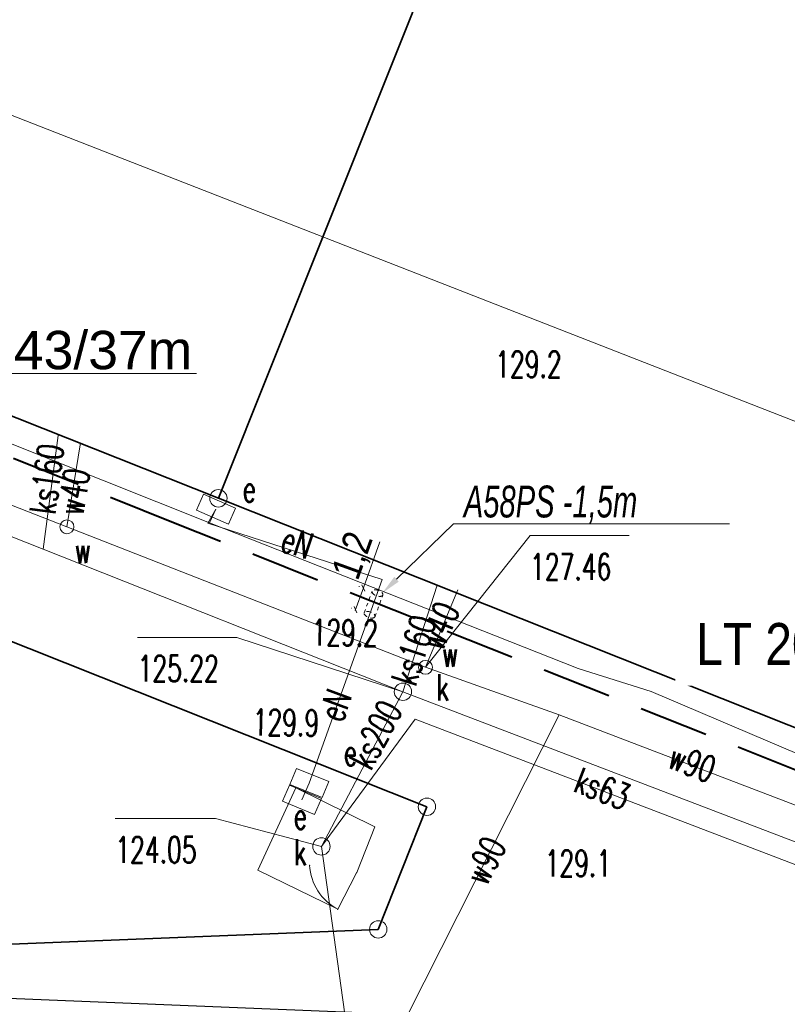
# Model space of a CAD drawing. Header units: metres. Extents: x 0 to 6497944, y 0 to 5963356.
# Tile 57 of 197: x 6496825 to 6496847, y 5963129 to 5963158. Entities that reach past the tile are written whole.
import ezdxf
from ezdxf import colors
from ezdxf.entities.mleader import LeaderData, LeaderLine
from ezdxf.math import Vec2, Vec3

# ---------------------------------------------------------------- set-up
doc = ezdxf.new("R2010")
doc.units = ezdxf.units.M
doc.header["$MEASUREMENT"] = 0
for name, pattern in [('DASHED', [19.05, 12.7, -6.35]), ('HIDDEN', [0.375, 0.25, -0.125]), ('L_0_04', [1.5, 1, -0.5])]:
    doc.linetypes.add(name, pattern=pattern)
doc.layers.get('0').update_dxf_attribs({"color": 8, "linetype": 'CONTINUOUS', "lineweight": 13})
doc.layers.get('DEFPOINTS').update_dxf_attribs({"linetype": 'CONTINUOUS', "lineweight": 0, "true_color": 0xffffff})
for name, color, linetype, lineweight in [('217_GRANICA_KONTURU_KLASYFIKCYJNEGO', 8, 'CONTINUOUS', 13), ('218_GRANICA_UzYTKU', 8, 'CONTINUOUS', 13), ('219_LINIA_GRANICY', 3, 'CONTINUOUS', 35), ('E_proj_opisy_ośw', 1, 'CONTINUOUS', 13), ('E_proj_opisy_ośw.', 7, 'CONTINUOUS', 13), ('E_proj_osłona r. dz._obw. 200', 204, 'L_0_04', 20), ('E_proj_osłona r. dz._opis_obw. 100', 204, 'CONTINUOUS', 9), ('E_proj_ośw_linia_obw. 200', 1, 'L_0_04', 40), ('FURTKA__LINIA_', 8, 'CONTINUOUS', 13), ('furtka__linia____symbol', 8, 'CONTINUOUS', 13), ('JEZDNIA__POWIERZCHNIA_', 8, 'CONTINUOUS', 25), ('OGRODZENIE_TRWAlE__LINIA_', 8, 'CONTINUOUS', 13), ('PRZEWoD_ELEKTROENERGETYCZNY__LINIA_', 1, 'CONTINUOUS', 13), ('PRZEWoD_ELEKTROENERGETYCZNY__LINIA__ATR1', 1, 'CONTINUOUS', 13), ('PRZEWoD_KANALIZACYJNY__LINIA_', 36, 'CONTINUOUS', 13), ('PRZEWoD_KANALIZACYJNY__LINIA__ATR1', 36, 'CONTINUOUS', 13), ('PRZEWoD_WODOCIaGOWY__LINIA_', 5, 'CONTINUOUS', 13), ('PRZEWoD_WODOCIaGOWY__LINIA__ATR1', 5, 'CONTINUOUS', 13), ('PUNKT_O_OKREsLONEJ_WYSOKOsCI__SIEc_KANALIZACYJNA__ATR2', 36, 'CONTINUOUS', 13), ('PUNKT_O_OKREsLONEJ_WYSOKOsCI__SIEc_KANALIZACYJNA__ATR3', 36, 'CONTINUOUS', 13), ('PUNKT_O_OKREsLONEJ_WYSOKOsCI__SIEc_WODOCIaGOWA__ATR2', 5, 'CONTINUOUS', 13), ('PUNKT_O_OKREsLONEJ_WYSOKOsCI__SIEc_WODOCIaGOWA__ATR3', 5, 'CONTINUOUS', 13), ('PUNKT_WYSOKOsCIOWY_NATURALNY_ATR2', 8, 'CONTINUOUS', 13), ('szafa_elektroenergetyczna__punkt_', 1, 'CONTINUOUS', 13), ('SZAFA_ELEKTROENERGETYCZNA__PUNKT__ATR17', 1, 'CONTINUOUS', 13), ('wlaz_okragly___siec_kanalizacyjna__punkt_', 36, 'CONTINUOUS', 13), ('WlAZ_OKRaGlY___SIEC_KANALIZACYJNA__PUNKT__ATR17', 36, 'CONTINUOUS', 13), ('zasuwa___siec_wodociagowa__punkt_', 5, 'CONTINUOUS', 13), ('ZASUWA___SIEC_WODOCIaGOWA__PUNKT__ATR17', 5, 'CONTINUOUS', 13)]:
    doc.layers.add(name, color=color, linetype=linetype, lineweight=lineweight)
doc.layers.add('E_pomocnicza', color=3, linetype='CONTINUOUS', lineweight=13, plot=False)
doc.styles.add('Andy', font='arial.ttf', dxfattribs={"height": 2})
doc.styles.add('Annotative', font='simplex.shx')
doc.styles.add('Narrow', font='ARIALN.TTF', dxfattribs={"height": 2})
doc.styles.get("Standard").update_dxf_attribs({"font": 'simplex.shx'})
doc.dimstyles.new('wymiary', dxfattribs={"dimtxt": 0.65, "dimasz": 0.25, "dimexe": 0.25, "dimexo": 1, "dimgap": 0.1, "dimtad": 1, "dimzin": 1, "dimtxsty": 'Annotative', "dimblk": 'OBLIQUE', "dimcen": 0.0025, "dimdle": 0.05, "dimadec": 0, "dimazin": 0, "dimtfac": 1, "dimtmove": 0, "dimatfit": 3, "dimldrblk": 'NONE', "dimfxl": 1, "dimarcsym": 0})

# ---------------------------------------------------------------- blocks, each defined once
blk = doc.blocks.new('GRT')
at = {"color": 0, "linetype": 'Continuous', "lineweight": 18}
blk.add_circle((0, 0), 0.5, dxfattribs=at)
blk = doc.blocks.new('_Oblique')
at = {"color": 0, "linetype": 'ByBlock', "lineweight": -2}
blk.add_line((-0.5, -0.5), (0.5, 0.5), dxfattribs=at)
blk = doc.blocks.new('*D53')
at = {"layer": 'DEFPOINTS', "color": 0, "transparency": 16777216}
for p in [(0, 0), (1.418, 0.248), (1.111, -0.473)]:
    blk.add_point(p, dxfattribs=at)
at = {"layer": 'E_pomocnicza', "color": 0, "lineweight": -2, "transparency": 16777216}
for p, q in [((0.26, 0.74), (1.418, 0.248)), ((0.391, 0.92), (0.404, 0.951)), ((1.418, 0.248), (3.777, -0.756)), ((1.503, 0.447), (1.516, 0.478))]:
    blk.add_line(p, q, dxfattribs=at)
at = {"layer": 'E_pomocnicza', "color": 0, "lineweight": -2, "transparency": 16777216, "xscale": 0.25, "yscale": 0.25, "zscale": 0.25}
for p, rotation in [((0.306, 0.72), 156.9546656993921), ((1.418, 0.248), 336.9546656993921)]:
    blk.add_blockref('_Oblique', p, dxfattribs=dict(at, rotation=rotation))
at = {"layer": 'E_pomocnicza', "color": 0, "linetype": 'Continuous', "lineweight": 0, "transparency": 16777216, "insert": (3.105, 0.619), "char_height": 2, "attachment_point": 5, "rotation": 336.9547, "style": 'Narrow'}
blk.add_mtext('{\\H0.75x;1,2}', dxfattribs=at)
blk = doc.blocks.new('_None')
blk = doc.blocks.new('*U52')
at = {"linetype": 'HIDDEN', "ltscale": 0.2}
for p, q in [((0.117, 0.276), (1.229, -0.197)), ((-0.117, -0.276), (0.994, -0.749))]:
    blk.add_line(p, q, dxfattribs=at)
at = {"linetype": 'DASHED', "ltscale": 0.02}
for centre in [(0, 0), (1.111, -0.473)]:
    blk.add_ellipse(centre, major_axis=(-0.117, -0.276), ratio=0.5, dxfattribs=at)
at = {"layer": 'E_pomocnicza', "color": 4, "lineweight": 0}
dim = blk.add_aligned_dim(p1=(0, 0), p2=(1.111, -0.473), distance=0.783, text='{\\H0.75x;<>}', dimstyle='wymiary', override={"dimtxt": 1.3, "dimtad": 2, "dimdec": 1, "dimlfac": 1, "dimrnd": 0, "dimtxsty": 'Narrow'}, dxfattribs=at)
dim.commit()
dim.dimension.update_dxf_attribs({"geometry": '*D53', "text_midpoint": (3.105, 0.619)})

msp = doc.modelspace()

# ---------------------------------------------------------------- linework, layer by layer
at = {"layer": '217_GRANICA_KONTURU_KLASYFIKCYJNEGO', "flags": 128}
for points in [[(6496837.09, 5963135.1), (6496809.07, 5963146.24)], [(6496835.69, 5963131.58), (6496837.09, 5963135.1)], [(6496810.04, 5963130.55), (6496835.69, 5963131.58)]]:
    msp.add_lwpolyline(points, dxfattribs=at)
at = {"layer": '218_GRANICA_UzYTKU', "flags": 128}
for points in [[(6496831.1, 5963143.95), (6496842.24, 5963171.81)], [(6496831.1, 5963143.95), (6496802.28, 5963155.39)], [(6496809.07, 5963146.24), (6496837.09, 5963135.1)], [(6496856.17, 5963133.99), (6496831.1, 5963143.95)], [(6496837.09, 5963135.1), (6496835.69, 5963131.58)], [(6496835.69, 5963131.58), (6496810.04, 5963130.55)]]:
    msp.add_lwpolyline(points, dxfattribs=at)
at = {"layer": '219_LINIA_GRANICY', "flags": 128}
for points in [[(6496842.24, 5963171.81), (6496831.1, 5963143.95)], [(6496831.1, 5963143.95), (6496802.28, 5963155.39)], [(6496837.09, 5963135.1), (6496809.07, 5963146.24)], [(6496856.17, 5963133.99), (6496831.1, 5963143.95)], [(6496837.09, 5963135.1), (6496835.69, 5963131.58)], [(6496835.69, 5963131.58), (6496810.04, 5963130.55)]]:
    msp.add_lwpolyline(points, dxfattribs=at)
at = {"layer": 'E_proj_ośw_linia_obw. 200', "ltscale": 2, "transparency": 33554687}
msp.add_lwpolyline([(6496875.791, 5963170.06), (6496870.748, 5963157.225), (6496866.73, 5963147.107, -0.31721), (6496865.807, 5963146.896, -0.421), (6496866.324, 5963146.059), (6496864.305, 5963139.978), (6496862.34, 5963135.811), (6496862.069, 5963135.393), (6496861.209, 5963134.639), (6496860.661, 5963134.293), (6496855.825, 5963132.217, -0.143892), (6496854.278, 5963132.031, -0.368325), (6496853.271, 5963133.05, 0.32925), (6496852.688, 5963134.029), (6496849.408, 5963135.426, -0.401005), (6496849.044, 5963136.673, -0.422569), (6496847.891, 5963136.066), (6496829.855, 5963143.232), (6496815.95, 5963148.814, -0.411885), (6496815.549, 5963149.975, -0.40011), (6496814.428, 5963149.424), (6496800.409, 5963154.998, 0.506236)], format="xyb", dxfattribs=at)
at = {"layer": 'FURTKA__LINIA_', "flags": 128}
msp.add_lwpolyline([(6496834.53, 5963132.16), (6496835.07, 5963133.2)], dxfattribs=at)
at = {"layer": 'furtka__linia____symbol'}
msp.add_arc((6496835.223, 5963133.496), 1.505, 182.7277, 242.5558, dxfattribs=at)
for p in [(6496833.72, 5963133.42), (6496833.96, 5963132.68), (6496834.53, 5963132.16)]:
    msp.add_point(p, dxfattribs=at)
at = {"layer": 'JEZDNIA__POWIERZCHNIA_', "flags": 128}
msp.add_lwpolyline([(6496820.12, 5963129.81), (6496835.64, 5963129.18)], dxfattribs=at)
at = {"layer": 'OGRODZENIE_TRWAlE__LINIA_', "flags": 128}
msp.add_lwpolyline([(6496834.53, 5963132.16), (6496832.23, 5963133.28), (6496833.32, 5963135.64), (6496835.59, 5963134.52), (6496835.08, 5963133.21), (6496835.07, 5963133.2)], dxfattribs=at)
at = {"layer": 'PRZEWoD_ELEKTROENERGETYCZNY__LINIA_', "flags": 128}
for points in [[(6496799.6, 5963155.7), (6496809.24, 5963151.88), (6496820.15, 5963147.5), (6496830.84, 5963143.25), (6496831.03, 5963143.64)], [(6496833.5, 5963135.3), (6496833.71, 5963135.78), (6496835.8, 5963141.62), (6496830.8, 5963143.24), (6496831.03, 5963143.64)], [(6496830.84, 5963143.25), (6496841.43, 5963139.07)], [(6496841.43, 5963139.07), (6496843.53, 5963138.41), (6496855.31, 5963133.39), (6496861.98, 5963136.06), (6496869.77, 5963132.89)]]:
    msp.add_lwpolyline(points, dxfattribs=at)
at = {"layer": 'PRZEWoD_KANALIZACYJNY__LINIA_', "flags": 128}
for points in [[(6496803.88, 5963151.26), (6496826.07, 5963142.49), (6496836.4, 5963138.4), (6496879.66, 5963121.87), (6496903.87, 5963111.98), (6496925.46, 5963103.96)], [(6496826.07, 5963142.49), (6496826.5, 5963145.75)], [(6496873.73, 5963144.71), (6496865.84, 5963126.49), (6496836.75, 5963137.61), (6496834.06, 5963133.96)], [(6496836.4, 5963138.4), (6496837.38, 5963141.46)], [(6496836.4, 5963138.4), (6496834.06, 5963133.96)], [(6496834.06, 5963133.96), (6496834.83, 5963128.46), (6496824.21, 5963127.95), (6496804.36, 5963126.99)]]:
    msp.add_lwpolyline(points, dxfattribs=at)
at = {"layer": 'PRZEWoD_WODOCIaGOWY__LINIA_', "flags": 128}
for points in [[(6496801.56, 5963155.76), (6496803.31, 5963152.98), (6496808.58, 5963150.24), (6496826.75, 5963143.13), (6496837.05, 5963139.1), (6496840.89, 5963137.74), (6496865.42, 5963128.36), (6496865.63, 5963128.31), (6496873.09, 5963145.02)], [(6496826.75, 5963143.13), (6496827.14, 5963145.54)], [(6496837.05, 5963139.1), (6496837.98, 5963141.32)], [(6496804.98, 5963125.96), (6496830.19, 5963126.77), (6496835.55, 5963127.19), (6496840.89, 5963137.74)]]:
    msp.add_lwpolyline(points, dxfattribs=at)
at = {"layer": 'PUNKT_O_OKREsLONEJ_WYSOKOsCI__SIEc_KANALIZACYJNA__ATR2', "flags": 128}
for points in [[(6496836.4, 5963138.4), (6496831.63, 5963139.96), (6496828.78, 5963139.96)], [(6496834.06, 5963133.96), (6496831.02, 5963134.76), (6496828.14, 5963134.76)]]:
    msp.add_lwpolyline(points, dxfattribs=at)
at = {"layer": 'PUNKT_O_OKREsLONEJ_WYSOKOsCI__SIEc_WODOCIaGOWA__ATR2', "flags": 128}
msp.add_lwpolyline([(6496837.05, 5963139.1), (6496840.05, 5963142.88), (6496842.9, 5963142.88)], dxfattribs=at)
at = {"layer": 'szafa_elektroenergetyczna__punkt_', "flags": 128}
for points in [[(6496830.47, 5963143.61), (6496830.67, 5963144.07)], [(6496830.67, 5963144.07), (6496831.59, 5963143.67)], [(6496830.47, 5963143.61), (6496831.39, 5963143.21)], [(6496831.39, 5963143.21), (6496831.59, 5963143.67)], [(6496833.15, 5963135.74), (6496833.34, 5963136.2)], [(6496833.34, 5963136.2), (6496834.27, 5963135.82)], [(6496832.94, 5963135.26), (6496833.14, 5963135.72)], [(6496833.14, 5963135.72), (6496834.06, 5963135.34)], [(6496833.15, 5963135.74), (6496834.08, 5963135.36)], [(6496834.08, 5963135.36), (6496834.27, 5963135.82)], [(6496832.94, 5963135.26), (6496833.86, 5963134.88)], [(6496833.86, 5963134.88), (6496834.06, 5963135.34)]]:
    msp.add_lwpolyline(points, dxfattribs=at)
at = {"layer": 'wlaz_okragly___siec_kanalizacyjna__punkt_'}
for centre in [(6496836.4, 5963138.4), (6496834.06, 5963133.96)]:
    msp.add_circle(centre, 0.25, dxfattribs=at)
at = {"layer": 'zasuwa___siec_wodociagowa__punkt_'}
for centre in [(6496826.75, 5963143.13), (6496837.05, 5963139.1)]:
    msp.add_circle(centre, 0.2, dxfattribs=at)

# ---------------------------------------------------------------- block references
at = {"xscale": 0.5, "yscale": 0.5, "zscale": 0.5}
for p in [(6496831.1, 5963143.95), (6496837.09, 5963135.1), (6496835.69, 5963131.58)]:
    msp.add_blockref('GRT', p, dxfattribs=at)
at = {"layer": 'E_proj_osłona r. dz._obw. 200', "xscale": 0.54864, "yscale": 0.54864, "zscale": 0.54864, "rotation": 93.20070666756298}
msp.add_blockref('*U52', (6496835.442, 5963140.608), dxfattribs=at)

# ---------------------------------------------------------------- texts
at = {"layer": 'PRZEWoD_ELEKTROENERGETYCZNY__LINIA__ATR1', "width": 0.66}
for rotation, p in [(342, (6496832.84, 5963142.46)), (70.3, (6496834.66, 5963137.49))]:
    msp.add_text('eN', height=0.75, rotation=rotation, dxfattribs=at).set_placement(p)
at = {"layer": 'PRZEWoD_KANALIZACYJNY__LINIA__ATR1', "width": 0.66}
for s, rotation, p in [('ks160', 82.5, (6496826.41, 5963143.47)), ('ks160', 72.2, (6496836.76, 5963138.53)), ('ks200', 62.2, (6496835.48, 5963136.11)), ('ks63', 339.1, (6496841.26, 5963135.55))]:
    msp.add_text(s, height=0.75, rotation=rotation, dxfattribs=at).set_placement(p)
at = {"layer": 'PRZEWoD_WODOCIaGOWY__LINIA__ATR1', "width": 0.66}
for s, rotation, p in [('w40', 80.8, (6496827.21, 5963143.43)), ('w40', 67.3, (6496837.54, 5963139.54)), ('w90', 339.1, (6496843.96, 5963136.24)), ('w90', 63.2, (6496838.8, 5963132.8))]:
    msp.add_text(s, height=0.75, rotation=rotation, dxfattribs=at).set_placement(p)
at = {"layer": 'PUNKT_O_OKREsLONEJ_WYSOKOsCI__SIEc_KANALIZACYJNA__ATR3', "width": 0.66}
for s, p in [('125.22', (6496828.78, 5963138.69)), ('124.05', (6496828.14, 5963133.49))]:
    msp.add_text(s, height=0.75, dxfattribs=at).set_placement(p)
at = {"layer": 'PUNKT_O_OKREsLONEJ_WYSOKOsCI__SIEc_WODOCIaGOWA__ATR3', "width": 0.66}
msp.add_text('127.46', height=0.75, dxfattribs=at).set_placement((6496840.05, 5963141.61))
at = {"layer": 'PUNKT_WYSOKOsCIOWY_NATURALNY_ATR2', "width": 0.66}
for s, p in [('129.2', (6496839.05, 5963147.42)), ('129.1', (6496840.47, 5963133.1))]:
    msp.add_text(s, height=0.75, dxfattribs=at).set_placement(p)
for s, p in [('129.2', (6496833.77, 5963139.73)), ('129.9', (6496832.08, 5963137.15))]:
    msp.add_text(s, height=0.75, rotation=359.2, dxfattribs=at).set_placement(p)
at = {"layer": 'SZAFA_ELEKTROENERGETYCZNA__PUNKT__ATR17', "width": 0.66}
msp.add_text('e', height=0.75, rotation=358.9, dxfattribs=at).set_placement((6496831.79, 5963143.85))
for p in [(6496834.7, 5963136.28), (6496833.26, 5963134.46)]:
    msp.add_text('e', height=0.75, dxfattribs=at).set_placement(p)
at = {"layer": 'WlAZ_OKRaGlY___SIEC_KANALIZACYJNA__PUNKT__ATR17', "width": 0.66}
for p in [(6496837.36, 5963138.15), (6496833.27, 5963133.42)]:
    msp.add_text('k', height=0.75, dxfattribs=at).set_placement(p)
at = {"layer": 'ZASUWA___SIEC_WODOCIaGOWA__PUNKT__ATR17', "width": 0.66}
for p in [(6496826.97, 5963142.09), (6496837.52, 5963139.11)]:
    msp.add_text('w', height=0.75, dxfattribs=at).set_placement(p)

# ---------------------------------------------------------------- next in the draw order: leaders
at = {"layer": 'E_proj_opisy_ośw.', "color": 10}
ml = msp.add_multileader_mtext('Standard', dxfattribs=at)
ml.set_content('\\A1;LT 106', color=10, style='Narrow')
ml.set_leader_properties(color=256)
ml.set_arrow_properties(name='NONE')
ml.build(insert=Vec2(0, 0))
ml.multileader.update_dxf_attribs({"leader_type": 0, "has_dogleg": 0, "has_text_frame": 1, "text_left_attachment_type": 3, "dogleg_length": 0.36, "arrow_head_size": 0, "scale": 0.7})
ctx = ml.context
ctx.base_point, ctx.scale, ctx.char_height, ctx.arrow_head_size, ctx.landing_gap_size, ctx.plane_origin = Vec3(6497496.217, 5963133.926), 0.7, 1.2, 0, 0.42, Vec3(6498346.9, 5963029.932)
ctx.left_attachment = 3
notes = []
notes.append((ctx, [(0, (0, 0, 0), (0, 0), (1, 0), 1, [])]))
ctx.mtext.insert, ctx.mtext.line_spacing_factor, ctx.mtext.flow_direction = Vec3(6497496.637, 5963134.541), 0.266667, 5
ctx.mtext.has_bg_fill, ctx.mtext.bg_color, ctx.mtext.bg_scale_factor, ctx.mtext.bg_transparency, ctx.mtext.use_window_bg_color = 1, -1073741824, 1.5, 0, 1
at = {"layer": 'E_proj_osłona r. dz._opis_obw. 100'}
ml = msp.add_multileader_mtext('Standard', dxfattribs=at)
ml.set_content('\\fArial Narrow|b0|i1|c238|p34;\\W0.8;A58PS -1,5m ', color=256, style='Narrow')
ml.set_leader_properties(color=256, linetype='CONTINUOUS', lineweight=-1)
ml.build(insert=Vec2(0, 0))
ml.multileader.update_dxf_attribs({"has_dogleg": 0, "text_left_attachment_type": 6, "text_right_attachment_type": 6, "dogleg_length": 0.274, "arrow_head_size": 0.572})
ctx = ml.context
ctx.base_point, ctx.char_height, ctx.arrow_head_size, ctx.landing_gap_size, ctx.plane_origin = Vec3(6496837.854, 5963143.217), 0.9144, 0.572, 0.3, Vec3(6496869.617, 5963145.034)
ctx.left_attachment, ctx.right_attachment, ctx.text_align_type = 6, 6, 1
notes.append((ctx, [(0, (1, 1, 0), (6496837.579, 5963143.217), (1, 0), 0.274, [(0, [(6496835.807, 5963141.23)], 0, [])])]))
ctx.mtext.insert, ctx.mtext.alignment, ctx.mtext.line_spacing_factor, ctx.mtext.line_spacing_style = Vec3(6496840.639, 5963144.316), 2, 0.9, 2
ctx.mtext.has_bg_fill, ctx.mtext.bg_color, ctx.mtext.bg_scale_factor, ctx.mtext.bg_transparency, ctx.mtext.use_window_bg_color = 1, -1073741824, 1.1, 0, 1
for ctx, leaders in notes:
    for number, flags, end, landing, length, lines in leaders:
        leader = LeaderData()
        leader.index, (leader.has_last_leader_line, leader.has_dogleg_vector, leader.attachment_direction) = number, flags
        leader.last_leader_point, leader.dogleg_vector, leader.dogleg_length = Vec3(end), Vec3(landing), length
        for number, points, colour, breaks in lines:
            line = LeaderLine()
            line.index, line.vertices, line.color, line.breaks = number, Vec3.list(points), colors.encode_raw_color(colour), breaks
            leader.lines.append(line)
        ctx.leaders.append(leader)

# ---------------------------------------------------------------- next in the draw order: leaders
at = {"layer": 'E_proj_opisy_ośw.', "color": 10}
ml = msp.add_multileader_mtext('Standard', dxfattribs=at)
ml.set_content('\\A1;LT 107', color=10, style='Narrow')
ml.set_leader_properties(color=256)
ml.set_arrow_properties(name='NONE')
ml.build(insert=Vec2(0, 0))
ml.multileader.update_dxf_attribs({"leader_type": 0, "has_dogleg": 0, "has_text_frame": 1, "text_left_attachment_type": 3, "dogleg_length": 0.36, "arrow_head_size": 0, "scale": 0.7})
ctx = ml.context
ctx.base_point, ctx.scale, ctx.char_height, ctx.arrow_head_size, ctx.landing_gap_size, ctx.plane_origin = Vec3(6497543.374, 5963150.847), 0.7, 1.2, 0, 0.42, Vec3(6498393.784, 5963047.096)
ctx.left_attachment = 3
notes = []
notes.append((ctx, [(0, (0, 0, 0), (0, 0), (1, 0), 1, [])]))
ctx.mtext.insert, ctx.mtext.line_spacing_factor, ctx.mtext.flow_direction = Vec3(6497543.794, 5963151.462), 0.266667, 5
ctx.mtext.has_bg_fill, ctx.mtext.bg_color, ctx.mtext.bg_scale_factor, ctx.mtext.bg_transparency, ctx.mtext.use_window_bg_color = 1, -1073741824, 1.5, 0, 1
for ctx, leaders in notes:
    for number, flags, end, landing, length, lines in leaders:
        leader = LeaderData()
        leader.index, (leader.has_last_leader_line, leader.has_dogleg_vector, leader.attachment_direction) = number, flags
        leader.last_leader_point, leader.dogleg_vector, leader.dogleg_length = Vec3(end), Vec3(landing), length
        for number, points, colour, breaks in lines:
            line = LeaderLine()
            line.index, line.vertices, line.color, line.breaks = number, Vec3.list(points), colors.encode_raw_color(colour), breaks
            leader.lines.append(line)
        ctx.leaders.append(leader)

# ---------------------------------------------------------------- next in the draw order: leaders
ml = msp.add_multileader_mtext('Standard', dxfattribs=at)
ml.set_content('\\A1;LT 108', color=10, style='Narrow')
ml.set_leader_properties(color=256)
ml.set_arrow_properties(name='NONE')
ml.build(insert=Vec2(0, 0))
ml.multileader.update_dxf_attribs({"leader_type": 0, "has_dogleg": 0, "has_text_frame": 1, "text_left_attachment_type": 3, "dogleg_length": 0.36, "arrow_head_size": 0, "scale": 0.7})
ctx = ml.context
ctx.base_point, ctx.scale, ctx.char_height, ctx.arrow_head_size, ctx.landing_gap_size, ctx.plane_origin = Vec3(6497590.207, 5963168.082), 0.7, 1.2, 0, 0.42, Vec3(6498440.769, 5963064.192)
ctx.left_attachment = 3
notes = []
notes.append((ctx, [(0, (0, 0, 0), (0, 0), (1, 0), 1, [])]))
ctx.mtext.insert, ctx.mtext.line_spacing_factor, ctx.mtext.flow_direction = Vec3(6497590.627, 5963168.697), 0.266667, 5
ctx.mtext.has_bg_fill, ctx.mtext.bg_color, ctx.mtext.bg_scale_factor, ctx.mtext.bg_transparency, ctx.mtext.use_window_bg_color = 1, -1073741824, 1.5, 0, 1
for ctx, leaders in notes:
    for number, flags, end, landing, length, lines in leaders:
        leader = LeaderData()
        leader.index, (leader.has_last_leader_line, leader.has_dogleg_vector, leader.attachment_direction) = number, flags
        leader.last_leader_point, leader.dogleg_vector, leader.dogleg_length = Vec3(end), Vec3(landing), length
        for number, points, colour, breaks in lines:
            line = LeaderLine()
            line.index, line.vertices, line.color, line.breaks = number, Vec3.list(points), colors.encode_raw_color(colour), breaks
            leader.lines.append(line)
        ctx.leaders.append(leader)

# ---------------------------------------------------------------- next in the draw order: leaders
ml = msp.add_multileader_mtext('Standard', dxfattribs=at)
ml.set_content('\\A1;LT 109', color=10, style='Narrow')
ml.set_leader_properties(color=256)
ml.set_arrow_properties(name='NONE')
ml.build(insert=Vec2(0, 0))
ml.multileader.update_dxf_attribs({"leader_type": 0, "has_dogleg": 0, "has_text_frame": 1, "text_left_attachment_type": 3, "dogleg_length": 0.36, "arrow_head_size": 0, "scale": 0.7})
ctx = ml.context
ctx.base_point, ctx.scale, ctx.char_height, ctx.arrow_head_size, ctx.landing_gap_size, ctx.plane_origin = Vec3(6497636.957, 5963185.464), 0.7, 1.2, 0, 0.42, Vec3(6498487.931, 5963080.837)
ctx.left_attachment = 3
notes = []
notes.append((ctx, [(0, (0, 0, 0), (0, 0), (1, 0), 1, [])]))
ctx.mtext.insert, ctx.mtext.line_spacing_factor, ctx.mtext.flow_direction = Vec3(6497637.377, 5963186.079), 0.266667, 5
ctx.mtext.has_bg_fill, ctx.mtext.bg_color, ctx.mtext.bg_scale_factor, ctx.mtext.bg_transparency, ctx.mtext.use_window_bg_color = 1, -1073741824, 1.5, 0, 1
for ctx, leaders in notes:
    for number, flags, end, landing, length, lines in leaders:
        leader = LeaderData()
        leader.index, (leader.has_last_leader_line, leader.has_dogleg_vector, leader.attachment_direction) = number, flags
        leader.last_leader_point, leader.dogleg_vector, leader.dogleg_length = Vec3(end), Vec3(landing), length
        for number, points, colour, breaks in lines:
            line = LeaderLine()
            line.index, line.vertices, line.color, line.breaks = number, Vec3.list(points), colors.encode_raw_color(colour), breaks
            leader.lines.append(line)
        ctx.leaders.append(leader)

# ---------------------------------------------------------------- next in the draw order: leaders
ml = msp.add_multileader_mtext('Standard', dxfattribs=at)
ml.set_content('\\A1;LT 110', color=10, style='Narrow')
ml.set_leader_properties(color=256)
ml.set_arrow_properties(name='NONE')
ml.build(insert=Vec2(0, 0))
ml.multileader.update_dxf_attribs({"leader_type": 0, "has_dogleg": 0, "has_text_frame": 1, "text_left_attachment_type": 3, "dogleg_length": 0.36, "arrow_head_size": 0, "scale": 0.7})
ctx = ml.context
ctx.base_point, ctx.scale, ctx.char_height, ctx.arrow_head_size, ctx.landing_gap_size, ctx.plane_origin = Vec3(6497684.163, 5963202.624), 0.7, 1.2, 0, 0.42, Vec3(6498534.844, 5963098.192)
ctx.left_attachment = 3
notes = []
notes.append((ctx, [(0, (0, 0, 0), (0, 0), (1, 0), 1, [])]))
ctx.mtext.insert, ctx.mtext.line_spacing_factor, ctx.mtext.flow_direction = Vec3(6497684.583, 5963203.239), 0.266667, 5
ctx.mtext.has_bg_fill, ctx.mtext.bg_color, ctx.mtext.bg_scale_factor, ctx.mtext.bg_transparency, ctx.mtext.use_window_bg_color = 1, -1073741824, 1.5, 0, 1
for ctx, leaders in notes:
    for number, flags, end, landing, length, lines in leaders:
        leader = LeaderData()
        leader.index, (leader.has_last_leader_line, leader.has_dogleg_vector, leader.attachment_direction) = number, flags
        leader.last_leader_point, leader.dogleg_vector, leader.dogleg_length = Vec3(end), Vec3(landing), length
        for number, points, colour, breaks in lines:
            line = LeaderLine()
            line.index, line.vertices, line.color, line.breaks = number, Vec3.list(points), colors.encode_raw_color(colour), breaks
            leader.lines.append(line)
        ctx.leaders.append(leader)

# ---------------------------------------------------------------- next in the draw order: leaders
ml = msp.add_multileader_mtext('Standard', dxfattribs=at)
ml.set_content('\\A1;LT 206', color=10, style='Narrow')
ml.set_leader_properties(color=256)
ml.set_arrow_properties(name='NONE')
ml.build(insert=Vec2(0, 0))
ml.multileader.update_dxf_attribs({"leader_type": 0, "has_dogleg": 0, "has_text_frame": 1, "text_left_attachment_type": 3, "dogleg_length": 0.36, "arrow_head_size": 0, "scale": 0.7})
ctx = ml.context
ctx.base_point, ctx.scale, ctx.char_height, ctx.arrow_head_size, ctx.landing_gap_size, ctx.plane_origin = Vec3(6496987.177, 5963129.565), 0.7, 1.2, 0, 0.42, Vec3(6497837.376, 5963026.335)
ctx.left_attachment = 3
notes = []
notes.append((ctx, [(0, (0, 0, 0), (0, 0), (1, 0), 1, [])]))
ctx.mtext.insert, ctx.mtext.line_spacing_factor, ctx.mtext.flow_direction = Vec3(6496987.597, 5963130.18), 0.266667, 5
ctx.mtext.has_bg_fill, ctx.mtext.bg_color, ctx.mtext.bg_scale_factor, ctx.mtext.bg_transparency, ctx.mtext.use_window_bg_color = 1, -1073741824, 1.5, 0, 1
for ctx, leaders in notes:
    for number, flags, end, landing, length, lines in leaders:
        leader = LeaderData()
        leader.index, (leader.has_last_leader_line, leader.has_dogleg_vector, leader.attachment_direction) = number, flags
        leader.last_leader_point, leader.dogleg_vector, leader.dogleg_length = Vec3(end), Vec3(landing), length
        for number, points, colour, breaks in lines:
            line = LeaderLine()
            line.index, line.vertices, line.color, line.breaks = number, Vec3.list(points), colors.encode_raw_color(colour), breaks
            leader.lines.append(line)
        ctx.leaders.append(leader)

# ---------------------------------------------------------------- next in the draw order: leaders
ml = msp.add_multileader_mtext('Standard', dxfattribs=at)
ml.set_content('\\A1;LT 207', color=10, style='Narrow')
ml.set_leader_properties(color=256)
ml.set_arrow_properties(name='NONE')
ml.build(insert=Vec2(0, 0))
ml.multileader.update_dxf_attribs({"leader_type": 0, "has_dogleg": 0, "has_text_frame": 1, "text_left_attachment_type": 3, "dogleg_length": 0.36, "arrow_head_size": 0, "scale": 0.7})
ctx = ml.context
ctx.base_point, ctx.scale, ctx.char_height, ctx.arrow_head_size, ctx.landing_gap_size, ctx.plane_origin = Vec3(6496947.113, 5963145.294), 0.7, 1.2, 0, 0.42, Vec3(6497797.312, 5963042.064)
ctx.left_attachment = 3
notes = []
notes.append((ctx, [(0, (0, 0, 0), (0, 0), (1, 0), 1, [])]))
ctx.mtext.insert, ctx.mtext.line_spacing_factor, ctx.mtext.flow_direction = Vec3(6496947.533, 5963145.909), 0.266667, 5
ctx.mtext.has_bg_fill, ctx.mtext.bg_color, ctx.mtext.bg_scale_factor, ctx.mtext.bg_transparency, ctx.mtext.use_window_bg_color = 1, -1073741824, 1.5, 0, 1
for ctx, leaders in notes:
    for number, flags, end, landing, length, lines in leaders:
        leader = LeaderData()
        leader.index, (leader.has_last_leader_line, leader.has_dogleg_vector, leader.attachment_direction) = number, flags
        leader.last_leader_point, leader.dogleg_vector, leader.dogleg_length = Vec3(end), Vec3(landing), length
        for number, points, colour, breaks in lines:
            line = LeaderLine()
            line.index, line.vertices, line.color, line.breaks = number, Vec3.list(points), colors.encode_raw_color(colour), breaks
            leader.lines.append(line)
        ctx.leaders.append(leader)

# ---------------------------------------------------------------- next in the draw order: leaders
ml = msp.add_multileader_mtext('Standard', dxfattribs=at)
ml.set_content('\\A1;LT 208', color=10, style='Narrow')
ml.set_leader_properties(color=256)
ml.set_arrow_properties(name='NONE')
ml.build(insert=Vec2(0, 0))
ml.multileader.update_dxf_attribs({"leader_type": 0, "has_dogleg": 0, "has_text_frame": 1, "text_left_attachment_type": 3, "dogleg_length": 0.36, "arrow_head_size": 0, "scale": 0.7})
ctx = ml.context
ctx.base_point, ctx.scale, ctx.char_height, ctx.arrow_head_size, ctx.landing_gap_size, ctx.plane_origin = Vec3(6496900.622, 5963163.542), 0.7, 1.2, 0, 0.42, Vec3(6497750.821, 5963060.312)
ctx.left_attachment = 3
notes = []
notes.append((ctx, [(0, (0, 0, 0), (0, 0), (1, 0), 1, [])]))
ctx.mtext.insert, ctx.mtext.line_spacing_factor, ctx.mtext.flow_direction = Vec3(6496901.042, 5963164.157), 0.266667, 5
ctx.mtext.has_bg_fill, ctx.mtext.bg_color, ctx.mtext.bg_scale_factor, ctx.mtext.bg_transparency, ctx.mtext.use_window_bg_color = 1, -1073741824, 1.5, 0, 1
for ctx, leaders in notes:
    for number, flags, end, landing, length, lines in leaders:
        leader = LeaderData()
        leader.index, (leader.has_last_leader_line, leader.has_dogleg_vector, leader.attachment_direction) = number, flags
        leader.last_leader_point, leader.dogleg_vector, leader.dogleg_length = Vec3(end), Vec3(landing), length
        for number, points, colour, breaks in lines:
            line = LeaderLine()
            line.index, line.vertices, line.color, line.breaks = number, Vec3.list(points), colors.encode_raw_color(colour), breaks
            leader.lines.append(line)
        ctx.leaders.append(leader)

# ---------------------------------------------------------------- next in the draw order: leaders
ml = msp.add_multileader_mtext('Standard', dxfattribs=at)
ml.set_content('\\A1;LT 209', color=10, style='Narrow')
ml.set_leader_properties(color=256)
ml.set_arrow_properties(name='NONE')
ml.build(insert=Vec2(0, 0))
ml.multileader.update_dxf_attribs({"leader_type": 0, "has_dogleg": 0, "has_text_frame": 1, "text_left_attachment_type": 3, "dogleg_length": 0.36, "arrow_head_size": 0, "scale": 0.7})
ctx = ml.context
ctx.base_point, ctx.scale, ctx.char_height, ctx.arrow_head_size, ctx.landing_gap_size, ctx.plane_origin = Vec3(6496853.874, 5963181.896), 0.7, 1.2, 0, 0.42, Vec3(6497704.074, 5963078.667)
ctx.left_attachment = 3
notes = []
notes.append((ctx, [(0, (0, 0, 0), (0, 0), (1, 0), 1, [])]))
ctx.mtext.insert, ctx.mtext.line_spacing_factor, ctx.mtext.flow_direction = Vec3(6496854.294, 5963182.511), 0.266667, 5
ctx.mtext.has_bg_fill, ctx.mtext.bg_color, ctx.mtext.bg_scale_factor, ctx.mtext.bg_transparency, ctx.mtext.use_window_bg_color = 1, -1073741824, 1.5, 0, 1
for ctx, leaders in notes:
    for number, flags, end, landing, length, lines in leaders:
        leader = LeaderData()
        leader.index, (leader.has_last_leader_line, leader.has_dogleg_vector, leader.attachment_direction) = number, flags
        leader.last_leader_point, leader.dogleg_vector, leader.dogleg_length = Vec3(end), Vec3(landing), length
        for number, points, colour, breaks in lines:
            line = LeaderLine()
            line.index, line.vertices, line.color, line.breaks = number, Vec3.list(points), colors.encode_raw_color(colour), breaks
            leader.lines.append(line)
        ctx.leaders.append(leader)

# ---------------------------------------------------------------- next in the draw order: leaders
ml = msp.add_multileader_mtext('Standard', dxfattribs=at)
ml.set_content('\\A1;LT 208/1', color=10, style='Narrow')
ml.set_leader_properties(color=256)
ml.set_arrow_properties(name='NONE')
ml.build(insert=Vec2(0, 0))
ml.multileader.update_dxf_attribs({"leader_type": 0, "has_dogleg": 0, "has_text_frame": 1, "text_left_attachment_type": 3, "dogleg_length": 0.36, "arrow_head_size": 0, "scale": 0.7})
ctx = ml.context
ctx.base_point, ctx.scale, ctx.char_height, ctx.arrow_head_size, ctx.landing_gap_size, ctx.plane_origin = Vec3(6496858.952, 5963148.26), 0.7, 1.2, 0, 0.42, Vec3(6497710.497, 5963044.944)
ctx.left_attachment = 3
notes = []
notes.append((ctx, [(0, (0, 0, 0), (0, 0), (1, 0), 1, [])]))
ctx.mtext.insert, ctx.mtext.line_spacing_factor, ctx.mtext.flow_direction = Vec3(6496859.372, 5963148.891), 0.266667, 5
ctx.mtext.has_bg_fill, ctx.mtext.bg_color, ctx.mtext.bg_scale_factor, ctx.mtext.bg_transparency, ctx.mtext.use_window_bg_color = 1, -1073741824, 1.5, 0, 1
for ctx, leaders in notes:
    for number, flags, end, landing, length, lines in leaders:
        leader = LeaderData()
        leader.index, (leader.has_last_leader_line, leader.has_dogleg_vector, leader.attachment_direction) = number, flags
        leader.last_leader_point, leader.dogleg_vector, leader.dogleg_length = Vec3(end), Vec3(landing), length
        for number, points, colour, breaks in lines:
            line = LeaderLine()
            line.index, line.vertices, line.color, line.breaks = number, Vec3.list(points), colors.encode_raw_color(colour), breaks
            leader.lines.append(line)
        ctx.leaders.append(leader)

# ---------------------------------------------------------------- next in the draw order: leaders
at = {"layer": 'E_proj_opisy_ośw', "lineweight": 13}
ml = msp.add_multileader_mtext('Standard', dxfattribs=at)
ml.set_content('{\\H1.1x;43/37m} ', color=256, style='Andy')
ml.set_leader_properties(color=256, linetype='CONTINUOUS', lineweight=-1)
ml.set_arrow_properties(name='OBLIQUE')
ml.build(insert=Vec2(0, 0))
ml.multileader.update_dxf_attribs({"has_dogleg": 0, "text_left_attachment_type": 6, "text_right_attachment_type": 6, "dogleg_length": 0.36, "arrow_head_size": 0.75})
ctx = ml.context
ctx.base_point, ctx.char_height, ctx.arrow_head_size, ctx.landing_gap_size, ctx.plane_origin = Vec3(6496824.985, 5963147.535), 1, 0.75, 0.3, Vec3(6496854.119, 5963131.771)
ctx.left_attachment, ctx.right_attachment, ctx.text_align_type = 6, 6, 1
notes = []
notes.append((ctx, [(0, (1, 1, 0), (6496824.625, 5963147.535), (1, 0), 0.36, [(0, [(6496823.153, 5963145.929)], 0, [])])]))
ctx.mtext.insert, ctx.mtext.alignment, ctx.mtext.line_spacing_factor, ctx.mtext.line_spacing_style = Vec3(6496827.788, 5963148.755), 2, 0.9, 2
ctx.mtext.has_bg_fill, ctx.mtext.bg_color, ctx.mtext.bg_scale_factor, ctx.mtext.bg_transparency, ctx.mtext.use_window_bg_color = 1, -1073741824, 1.2, 0, 1
for ctx, leaders in notes:
    for number, flags, end, landing, length, lines in leaders:
        leader = LeaderData()
        leader.index, (leader.has_last_leader_line, leader.has_dogleg_vector, leader.attachment_direction) = number, flags
        leader.last_leader_point, leader.dogleg_vector, leader.dogleg_length = Vec3(end), Vec3(landing), length
        for number, points, colour, breaks in lines:
            line = LeaderLine()
            line.index, line.vertices, line.color, line.breaks = number, Vec3.list(points), colors.encode_raw_color(colour), breaks
            leader.lines.append(line)
        ctx.leaders.append(leader)

# ---------------------------------------------------------------- next in the draw order: linework, layer by layer
at = {"layer": 'DEFPOINTS', "linetype": 'Continuous'}
msp.add_lwpolyline([(6496939.597, 5963110.251), (6496893.029, 5963128.456), (6496899.1, 5963126.087), (6496899.301, 5963126.601), (6496899.1, 5963126.087), (6496852.521, 5963144.263), (6496852.95, 5963145.343), (6496852.527, 5963144.261), (6496805.951, 5963162.445), (6496806.339, 5963163.688), (6496805.951, 5963162.445), (6496759.462, 5963180.849), (6496759.96, 5963182.123), (6496759.462, 5963180.849), (6496712.972, 5963199.254), (6496713.477, 5963200.529), (6496712.972, 5963199.254), (6496672.485, 5963216.351), (6496672.776, 5963217.042)], dxfattribs=at)

# ---------------------------------------------------------------- next in the draw order: leaders
at = {"layer": 'E_proj_opisy_ośw.', "color": 10}
ml = msp.add_multileader_mtext('Standard', dxfattribs=at)
ml.set_content('\\A1;LT 208/2', color=10, style='Narrow')
ml.set_leader_properties(color=256)
ml.set_arrow_properties(name='NONE')
ml.build(insert=Vec2(0, 0))
ml.multileader.update_dxf_attribs({"leader_type": 0, "has_dogleg": 0, "has_text_frame": 1, "text_left_attachment_type": 3, "dogleg_length": 0.36, "arrow_head_size": 0, "scale": 0.7})
ctx = ml.context
ctx.base_point, ctx.scale, ctx.char_height, ctx.arrow_head_size, ctx.landing_gap_size, ctx.plane_origin = Vec3(6496844.401, 5963139.74), 0.7, 1.2, 0, 0.42, Vec3(6497695.946, 5963036.423)
ctx.left_attachment = 3
notes = []
notes.append((ctx, [(0, (0, 0, 0), (0, 0), (1, 0), 1, [])]))
ctx.mtext.insert, ctx.mtext.line_spacing_factor, ctx.mtext.flow_direction = Vec3(6496844.821, 5963140.37), 0.266667, 5
ctx.mtext.has_bg_fill, ctx.mtext.bg_color, ctx.mtext.bg_scale_factor, ctx.mtext.bg_transparency, ctx.mtext.use_window_bg_color = 1, -1073741824, 1.5, 0, 1
for ctx, leaders in notes:
    for number, flags, end, landing, length, lines in leaders:
        leader = LeaderData()
        leader.index, (leader.has_last_leader_line, leader.has_dogleg_vector, leader.attachment_direction) = number, flags
        leader.last_leader_point, leader.dogleg_vector, leader.dogleg_length = Vec3(end), Vec3(landing), length
        for number, points, colour, breaks in lines:
            line = LeaderLine()
            line.index, line.vertices, line.color, line.breaks = number, Vec3.list(points), colors.encode_raw_color(colour), breaks
            leader.lines.append(line)
        ctx.leaders.append(leader)

doc.saveas('drawing.dxf')
